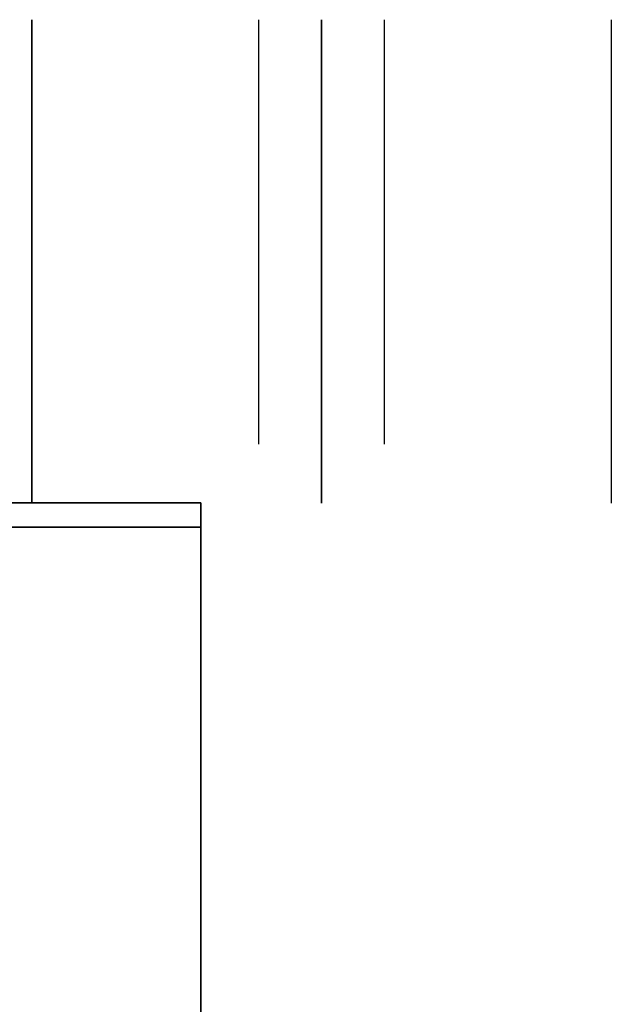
# Model space of a CAD drawing. Header units: millimetres. Extents: x -417 to 417, y -149 to 149.
# Tile 34 of 34: x 392 to 417, y 108 to 149. Entities that reach past the tile are written whole.
import ezdxf

# ---------------------------------------------------------------- set-up
doc = ezdxf.new("R2010")
doc.units = ezdxf.units.MM
doc.layers.add('Default', color=7, linetype='Continuous', true_color=0x000000)
doc.layers.add('Défaut', color=7, linetype='Continuous', true_color=0x000000)

# ---------------------------------------------------------------- blocks, each defined once
blk = doc.blocks.new('Shelf Library Rails_1852 v1')
at = {"layer": 'Défaut'}
for p, q in [((12.759, 1852.503, 0), (12.759, 1852.503, 20)), ((12.759, 1784.853, 0), (12.759, 1784.853, 17.565)), ((12.759, 1779.653, 0), (12.759, 1779.653, 17.565)), ((12.759, 961.103, 0), (12.759, 961.103, 17.565)), ((12.759, 955.903, 0), (12.759, 955.903, 17.565)), ((0.759, 926.503, 0), (0.759, 926.503, 7.7)), ((24.759, 926.503, 0), (24.759, 926.503, 7.7)), ((12.759, 73.353, 0), (12.759, 73.353, 17.565)), ((12.759, 68.153, 0), (12.759, 68.153, 17.565)), ((12.759, 0.503, 20), (12.759, 0.503, 0))]:
    blk.add_line(p, q, dxfattribs=at)
for points in [[(0.759, 1852.503, 0), (0.759, 1852.503, 10), (0.759, 1852.503, 20)], [(24.759, 1852.503, 0), (24.759, 1852.503, 10), (24.759, 1852.503, 20)], [(10.159, 1782.253, 17.565), (10.159, 1782.253, 8.782), (10.159, 1782.253, 0)], [(15.359, 1782.253, 0), (15.359, 1782.253, 8.782), (15.359, 1782.253, 17.565)], [(10.159, 958.503, 17.565), (10.159, 958.503, 8.782), (10.159, 958.503, 0)], [(15.359, 958.503, 0), (15.359, 958.503, 8.782), (15.359, 958.503, 17.565)], [(10.159, 70.753, 17.565), (10.159, 70.753, 8.782), (10.159, 70.753, 0)], [(15.359, 70.753, 0), (15.359, 70.753, 8.782), (15.359, 70.753, 17.565)], [(0.759, 0.503, 20), (0.759, 0.503, 10), (0.759, 0.503, 0)], [(24.759, 0.503, 0), (24.759, 0.503, 10), (24.759, 0.503, 20)]]:
    blk.add_open_spline(points, degree=2, dxfattribs=at)
blk = doc.blocks.new('Document1')
at = {"layer": 'Défaut', "extrusion": (1, -1.249e-16, 3.509e-14), "rotation": 360}
blk.add_blockref('Shelf Library Rails_1852 v1', (-7211.372, -16.387, 5522.042), dxfattribs=at)

msp = doc.modelspace()

# ---------------------------------------------------------------- linework, layer by layer
at = {"layer": 'Default'}
for p, q in [((400, 127.568, 17.992), (-400, 127.568, 17.992)), ((400, 127.568, 682.008), (-400, 127.568, 682.008)), ((400, -142.432, 17.992), (400, 127.568, 17.992)), ((400, -142.432, 682.008), (400, 127.568, 682.008))]:
    msp.add_line(p, q, dxfattribs=at)
for points in [[(-400, 127.568, 25.984), (0, 127.568, 25.984), (400, 127.568, 25.984)], [(400, 127.568, 10), (0, 127.568, 10), (-400, 127.568, 10)], [(-400, 127.568, 690), (0, 127.568, 690), (400, 127.568, 690)], [(400, 127.568, 674.016), (0, 127.568, 674.016), (-400, 127.568, 674.016)], [(400, 127.568, 10), (400, 127.568, 17.992), (400, 127.568, 25.984)], [(400, 127.568, 25.984), (400, -7.432, 25.984), (400, -142.432, 25.984)], [(400, -142.432, 10), (400, -7.432, 10), (400, 127.568, 10)], [(400, 127.568, 690), (400, -7.432, 690), (400, -142.432, 690)], [(400, -142.432, 674.016), (400, -7.432, 674.016), (400, 127.568, 674.016)], [(400, 127.568, 674.016), (400, 127.568, 682.008), (400, 127.568, 690)]]:
    msp.add_open_spline(points, degree=2, dxfattribs=at)
at = {"layer": 'Défaut'}
for p, q in [((400, 128.568, 956), (391.05, 128.568, 956)), ((400, 128.568, 1343), (391.05, 128.568, 1343)), ((400, 128.568, 1728), (391.05, 128.568, 1728)), ((400, -141.432, 956), (400, 128.568, 956)), ((400, -141.432, 1343), (400, 128.568, 1343)), ((400, -141.432, 1728), (400, 128.568, 1728)), ((400, 127.568, 350), (384, 127.568, 350))]:
    msp.add_line(p, q, dxfattribs=at)
for points in [[(400, 128.568, 948), (0, 128.568, 948), (-400, 128.568, 948)], [(-400, 128.568, 964), (0, 128.568, 964), (400, 128.568, 964)], [(400, 128.568, 1335), (0, 128.568, 1335), (-400, 128.568, 1335)], [(-400, 128.568, 1351), (0, 128.568, 1351), (400, 128.568, 1351)], [(400, 128.568, 1720), (0, 128.568, 1720), (-400, 128.568, 1720)], [(-400, 128.568, 1736), (0, 128.568, 1736), (400, 128.568, 1736)], [(400, 128.568, 964), (400, 128.568, 956), (400, 128.568, 948)], [(400, -141.432, 948), (400, -6.432, 948), (400, 128.568, 948)], [(400, 128.568, 964), (400, -6.432, 964), (400, -141.432, 964)], [(400, 128.568, 1351), (400, 128.568, 1343), (400, 128.568, 1335)], [(400, -141.432, 1335), (400, -6.432, 1335), (400, 128.568, 1335)], [(400, 128.568, 1351), (400, -6.432, 1351), (400, -141.432, 1351)], [(400, 128.568, 1736), (400, 128.568, 1728), (400, 128.568, 1720)], [(400, -141.432, 1720), (400, -6.432, 1720), (400, 128.568, 1720)], [(400, 128.568, 1736), (400, -6.432, 1736), (400, -141.432, 1736)], [(384, 127.568, 674.016), (392, 127.568, 674.016), (400, 127.568, 674.016)], [(400, 127.568, 25.984), (392, 127.568, 25.984), (384, 127.568, 25.984)], [(400, -142.432, 674.016), (400, -7.432, 674.016), (400, 127.568, 674.016)], [(400, -142.432, 25.984), (400, -7.432, 25.984), (400, 127.568, 25.984)], [(400, 127.568, 674.016), (400, 127.568, 350), (400, 127.568, 25.984)], [(400, -142.432, 350), (400, -7.432, 350), (400, 127.568, 350)]]:
    msp.add_open_spline(points, degree=2, dxfattribs=at)

# ---------------------------------------------------------------- block references
at = {"layer": 'Défaut', "rotation": 270}
msp.add_blockref('Document1', (7603.613, 5670.596, 108.884), dxfattribs=at)

doc.saveas('drawing.dxf')
